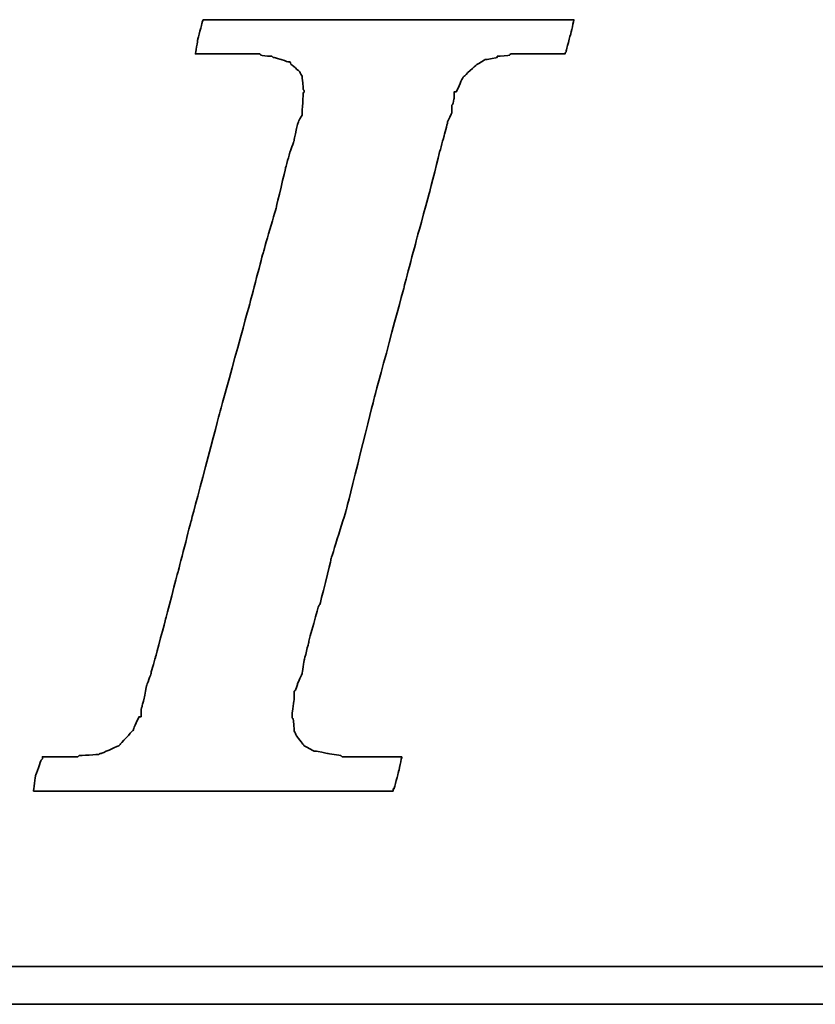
# Model space of a CAD drawing. Extents: x 21 to 250, y 56 to 189.
# Tile 32 of 49: x 201.19 to 203.42, y 118.06 to 120.82. Entities that reach past the tile are written whole.
import ezdxf

# ---------------------------------------------------------------- set-up
doc = ezdxf.new("R2010")
doc.units = 0
doc.header["$LTSCALE"] = 3
doc.header["$MEASUREMENT"] = 0
doc.layers.add('DIM', color=4, linetype='CONTINUOUS')
doc.layers.add('layer 1', color=7, linetype='CONTINUOUS')

# ---------------------------------------------------------------- blocks, each defined once
blk = doc.blocks.new('TBI MOTION logo(完整正式版)')
at = {"layer": 'layer 1', "color": 22, "lineweight": 35}
for points, knots in [([(-40.59125, -7.94375), (-40.59125, -7.94375), (-40.97375, -7.94375), (-40.97375, -7.94375), (-40.97375, -7.94375), (-40.97375, -7.94375), (-41.38125, -7.94375), (-41.38125, -7.94375), (-41.38125, -7.94375), (-41.38125, -7.94375), (-41.54875, -7.94375), (-41.54875, -7.94375), (-41.54875, -7.94375), (-41.54875, -7.94375), (-41.59875, -7.94375), (-41.59875, -7.94375), (-41.59875, -7.94375), (-41.59875, -7.94375), (-41.88375, -7.94375), (-41.88375, -7.94375), (-41.88375, -7.94375), (-41.88375, -7.94375), (-41.90875, -7.91875), (-41.90875, -7.91875), (-41.90875, -7.91875), (-41.90875, -7.91875), (-42.19875, -7.87125), (-42.19875, -7.87125), (-42.19875, -7.87125), (-42.19875, -7.87125), (-42.43875, -7.82375), (-42.43875, -7.82375), (-42.43875, -7.82375), (-42.43875, -7.82375), (-42.45875, -7.82375), (-42.45875, -7.82375), (-42.45875, -7.82375), (-42.45875, -7.82375), (-42.48625, -7.82375), (-42.48625, -7.82375), (-42.48625, -7.82375), (-42.48625, -7.82375), (-42.67625, -7.72375), (-42.67625, -7.72375), (-42.67625, -7.72375), (-42.67625, -7.72375), (-42.70125, -7.70375), (-42.70125, -7.70375), (-42.70125, -7.70375), (-42.70125, -7.70375), (-42.72375, -7.67875), (-42.72375, -7.67875), (-42.72375, -7.67875), (-42.72375, -7.67875), (-42.86875, -7.48875), (-42.86875, -7.48875), (-42.86875, -7.48875), (-42.86875, -7.48875), (-42.89375, -7.43875), (-42.89375, -7.43875), (-42.89375, -7.43875), (-42.89375, -7.43875), (-42.91875, -7.38875), (-42.91875, -7.38875), (-42.91875, -7.38875), (-42.91875, -7.38875), (-42.93875, -7.12875), (-42.93875, -7.12875), (-42.93875, -7.12875), (-42.93875, -7.12875), (-42.96375, -7.10375), (-42.96375, -7.10375), (-42.96375, -7.10375), (-42.96375, -7.10375), (-42.96375, -7.05375), (-42.96375, -7.05375), (-42.96375, -7.05375), (-42.96375, -7.05375), (-42.96375, -7.00875), (-42.96375, -7.00875), (-42.96375, -7.00875), (-42.96375, -7.00875), (-42.91875, -6.69625), (-42.91875, -6.69625), (-42.91875, -6.69625), (-42.91875, -6.69625), (-42.91875, -6.62375), (-42.91875, -6.62375), (-42.91875, -6.62375), (-42.91875, -6.62375), (-42.91875, -6.59625), (-42.91875, -6.59625), (-42.91875, -6.59625), (-42.91875, -6.59625), (-42.91875, -6.57375), (-42.91875, -6.57375), (-42.91875, -6.57375), (-42.91875, -6.57375), (-42.91875, -6.52875), (-42.91875, -6.52875), (-42.91875, -6.52875), (-42.91875, -6.52875), (-42.89375, -6.50375), (-42.89375, -6.50375), (-42.89375, -6.50375), (-42.89375, -6.50375), (-42.84375, -6.38375), (-42.84375, -6.38375), (-42.84375, -6.38375), (-42.84375, -6.38375), (-42.84375, -6.35875), (-42.84375, -6.35875), (-42.84375, -6.35875), (-42.84375, -6.35875), (-42.74625, -6.14375), (-42.74625, -6.14375), (-42.74625, -6.14375), (-42.74625, -6.14375), (-42.70125, -5.85375), (-42.70125, -5.85375), (-42.70125, -5.85375), (-42.70125, -5.85375), (-42.60375, -5.47125), (-42.60375, -5.47125), (-42.60375, -5.47125), (-42.60375, -5.47125), (-42.60375, -5.44875), (-42.60375, -5.44875), (-42.60375, -5.44875), (-42.60375, -5.44875), (-42.38875, -4.67875), (-42.38875, -4.67875), (-42.38875, -4.67875), (-42.38875, -4.67875), (-42.36375, -4.65375), (-42.36375, -4.65375), (-42.36375, -4.65375), (-42.36375, -4.65375), (-42.12375, -3.69625), (-42.12375, -3.69625), (-42.12375, -3.69625), (-42.12375, -3.69625), (-42.12375, -3.67374), (-42.12375, -3.67374), (-42.12375, -3.67374), (-42.12375, -3.67374), (-41.78875, -2.59374), (-41.78875, -2.59374), (-41.78875, -2.59374), (-41.78875, -2.59374), (-41.18875, -0.19375), (-41.18875, -0.19375), (-41.18875, -0.19375), (-41.18875, -0.19375), (-40.54375, 2.20624), (-40.54375, 2.20624), (-40.54375, 2.20624), (-40.54375, 2.20624), (-40.25375, 3.30875), (-40.25375, 3.30875), (-40.25375, 3.30875), (-40.25375, 3.30875), (-39.98875, 4.27125), (-39.98875, 4.27125), (-39.98875, 4.27125), (-39.98875, 4.27125), (-39.77375, 5.13125), (-39.77375, 5.13125), (-39.77375, 5.13125), (-39.77375, 5.13125), (-39.67875, 5.47125), (-39.67875, 5.47125), (-39.67875, 5.47125), (-39.67875, 5.47125), (-39.60375, 5.75625), (-39.60375, 5.75625), (-39.60375, 5.75625), (-39.60375, 5.75625), (-39.60375, 5.78125), (-39.60375, 5.78125), (-39.60375, 5.78125), (-39.60375, 5.78125), (-39.50875, 5.97125), (-39.50875, 5.97125), (-39.50875, 5.97125), (-39.50875, 5.97125), (-39.50875, 6.13875), (-39.50875, 6.13875), (-39.50875, 6.13875), (-39.50875, 6.13875), (-39.48625, 6.16625), (-39.48625, 6.16625), (-39.48625, 6.16625), (-39.48625, 6.16625), (-39.46125, 6.28625), (-39.46125, 6.28625), (-39.46125, 6.28625), (-39.46125, 6.28625), (-39.46125, 6.42625), (-39.46125, 6.42625), (-39.46125, 6.42625), (-39.46125, 6.42625), (-39.41375, 6.42625), (-39.41375, 6.42625), (-39.41375, 6.42625), (-39.41375, 6.42625), (-39.29375, 6.69125), (-39.29375, 6.69125), (-39.29375, 6.69125), (-39.29375, 6.69125), (-39.26875, 6.74125), (-39.26875, 6.74125), (-39.26875, 6.74125), (-39.26875, 6.74125), (-39.24375, 6.76625), (-39.24375, 6.76625), (-39.24375, 6.76625), (-39.24375, 6.76625), (-38.98375, 7.00624), (-38.98375, 7.00624), (-38.98375, 7.00624), (-38.98375, 7.00624), (-38.95625, 7.02624), (-38.95625, 7.02624), (-38.95625, 7.02624), (-38.95625, 7.02624), (-38.78875, 7.12624), (-38.78875, 7.12624), (-38.78875, 7.12624), (-38.78875, 7.12624), (-38.76375, 7.12624), (-38.76375, 7.12624), (-38.76375, 7.12624), (-38.76375, 7.12624), (-38.74375, 7.12624), (-38.74375, 7.12624), (-38.74375, 7.12624), (-38.74375, 7.12624), (-38.52875, 7.17125), (-38.52875, 7.17125), (-38.52875, 7.17125), (-38.52875, 7.17125), (-38.52875, 7.19624), (-38.52875, 7.19624), (-38.52875, 7.19624), (-38.52875, 7.19624), (-38.50375, 7.19624), (-38.50375, 7.19624), (-38.50375, 7.19624), (-38.50375, 7.19624), (-38.26125, 7.21875), (-38.26125, 7.21875), (-38.26125, 7.21875), (-38.26125, 7.21875), (-38.23875, 7.24624), (-38.23875, 7.24624), (-38.23875, 7.24624), (-38.23875, 7.24624), (-38.21625, 7.24624), (-38.21625, 7.24624), (-38.21625, 7.24624), (-38.21625, 7.24624), (-38.18875, 7.24624), (-38.18875, 7.24624), (-38.18875, 7.24624), (-38.18875, 7.24624), (-37.90375, 7.24624), (-37.90375, 7.24624), (-37.90375, 7.24624), (-37.90375, 7.24624), (-37.85375, 7.24624), (-37.85375, 7.24624), (-37.85375, 7.24624), (-37.85375, 7.24624), (-37.75875, 7.24624), (-37.75875, 7.24624), (-37.75875, 7.24624), (-37.75875, 7.24624), (-37.42375, 7.24624), (-37.42375, 7.24624), (-37.42375, 7.24624), (-37.42375, 7.24624), (-37.08875, 7.24624), (-37.08875, 7.24624), (-37.08875, 7.24624), (-37.08875, 7.24624), (-37.06375, 7.24624), (-37.06375, 7.24624), (-37.06375, 7.24624), (-37.06375, 7.24624), (-37.06375, 7.26624), (-37.06375, 7.26624), (-37.06375, 7.26624), (-37.06375, 7.26624), (-37.03875, 7.29125), (-37.03875, 7.29125), (-37.03875, 7.29125), (-37.03875, 7.29125), (-37.03875, 7.31625), (-37.03875, 7.31625), (-37.03875, 7.31625), (-37.03875, 7.31625), (-36.94125, 7.67625), (-36.94125, 7.67625), (-36.94125, 7.67625), (-36.94125, 7.67625), (-36.86875, 7.98625), (-36.86875, 7.98625), (-36.86875, 7.98625), (-36.86875, 7.98625), (-36.98875, 7.98625), (-36.98875, 7.98625), (-36.98875, 7.98625), (-36.98875, 7.98625), (-37.42375, 7.98625), (-37.42375, 7.98625), (-37.42375, 7.98625), (-37.42375, 7.98625), (-37.94875, 7.98625), (-37.94875, 7.98625), (-37.94875, 7.98625), (-37.94875, 7.98625), (-38.57375, 7.98625), (-38.57375, 7.98625), (-38.57375, 7.98625), (-38.57375, 7.98625), (-39.29375, 7.98625), (-39.29375, 7.98625), (-39.29375, 7.98625), (-39.29375, 7.98625), (-40.82875, 7.98625), (-40.82875, 7.98625), (-40.82875, 7.98625), (-40.82875, 7.98625), (-42.36375, 7.98625), (-42.36375, 7.98625), (-42.36375, 7.98625), (-42.36375, 7.98625), (-43.08375, 7.98625), (-43.08375, 7.98625), (-43.08375, 7.98625), (-43.08375, 7.98625), (-43.70875, 7.98625), (-43.70875, 7.98625), (-43.70875, 7.98625), (-43.70875, 7.98625), (-44.23375, 7.98625), (-44.23375, 7.98625), (-44.23375, 7.98625), (-44.23375, 7.98625), (-44.66875, 7.98625), (-44.66875, 7.98625), (-44.66875, 7.98625), (-44.66875, 7.98625), (-44.88375, 7.98625), (-44.88375, 7.98625), (-44.88375, 7.98625), (-44.88375, 7.98625), (-44.90875, 7.94125), (-44.90875, 7.94125), (-44.90875, 7.94125), (-44.90875, 7.94125), (-44.90875, 7.91625), (-44.90875, 7.91625), (-44.90875, 7.91625), (-44.90875, 7.91625), (-45.00375, 7.55625), (-45.00375, 7.55625), (-45.00375, 7.55625), (-45.00375, 7.55625), (-45.05375, 7.24624), (-45.05375, 7.24624), (-45.05375, 7.24624), (-45.05375, 7.24624), (-44.61875, 7.24624), (-44.61875, 7.24624), (-44.61875, 7.24624), (-44.61875, 7.24624), (-44.11375, 7.24624), (-44.11375, 7.24624), (-44.11375, 7.24624), (-44.11375, 7.24624), (-43.99375, 7.24624), (-43.99375, 7.24624), (-43.99375, 7.24624), (-43.99375, 7.24624), (-43.94625, 7.24624), (-43.94625, 7.24624), (-43.94625, 7.24624), (-43.94625, 7.24624), (-43.92374, 7.24624), (-43.92374, 7.24624), (-43.92374, 7.24624), (-43.92374, 7.24624), (-43.65875, 7.24624), (-43.65875, 7.24624), (-43.65875, 7.24624), (-43.65875, 7.24624), (-43.63875, 7.21875), (-43.63875, 7.21875), (-43.63875, 7.21875), (-43.63875, 7.21875), (-43.46875, 7.19624), (-43.46875, 7.19624), (-43.46875, 7.19624), (-43.46875, 7.19624), (-43.39875, 7.19624), (-43.39875, 7.19624), (-43.39875, 7.19624), (-43.39875, 7.19624), (-43.37125, 7.17125), (-43.37125, 7.17125), (-43.37125, 7.17125), (-43.37125, 7.17125), (-43.34875, 7.17125), (-43.34875, 7.17125), (-43.34875, 7.17125), (-43.34875, 7.17125), (-43.20375, 7.12624), (-43.20375, 7.12624), (-43.20375, 7.12624), (-43.20375, 7.12624), (-43.05875, 7.07624), (-43.05875, 7.07624), (-43.05875, 7.07624), (-43.05875, 7.07624), (-43.01375, 7.07624), (-43.01375, 7.07624), (-43.01375, 7.07624), (-43.01375, 7.07624), (-42.98875, 7.02624), (-42.98875, 7.02624), (-42.98875, 7.02624), (-42.98875, 7.02624), (-42.79875, 6.86125), (-42.79875, 6.86125), (-42.79875, 6.86125), (-42.79875, 6.86125), (-42.77375, 6.81125), (-42.77375, 6.81125), (-42.77375, 6.81125), (-42.77375, 6.81125), (-42.74625, 6.76625), (-42.74625, 6.76625), (-42.74625, 6.76625), (-42.74625, 6.76625), (-42.72375, 6.47625), (-42.72375, 6.47625), (-42.72375, 6.47625), (-42.72375, 6.47625), (-42.70125, 6.45124), (-42.70125, 6.45124), (-42.70125, 6.45124), (-42.70125, 6.45124), (-42.70125, 6.42625), (-42.70125, 6.42625), (-42.70125, 6.42625), (-42.70125, 6.42625), (-42.72375, 6.40625), (-42.72375, 6.40625), (-42.72375, 6.40625), (-42.72375, 6.40625), (-42.74625, 5.97125), (-42.74625, 5.97125), (-42.74625, 5.97125), (-42.74625, 5.97125), (-42.74625, 5.94625), (-42.74625, 5.94625), (-42.74625, 5.94625), (-42.74625, 5.94625), (-42.74625, 5.92625), (-42.74625, 5.92625), (-42.74625, 5.92625), (-42.74625, 5.92625), (-42.77375, 5.87625), (-42.77375, 5.87625), (-42.77375, 5.87625), (-42.77375, 5.87625), (-42.81875, 5.80625), (-42.81875, 5.80625), (-42.81875, 5.80625), (-42.81875, 5.80625), (-42.86875, 5.63625), (-42.86875, 5.63625), (-42.86875, 5.63625), (-42.86875, 5.63625), (-42.91875, 5.39625), (-42.91875, 5.39625), (-42.91875, 5.39625), (-42.91875, 5.39625), (-42.91875, 5.37124), (-42.91875, 5.37124), (-42.91875, 5.37124), (-42.91875, 5.37124), (-43.01375, 5.10874), (-43.01375, 5.10874), (-43.01375, 5.10874), (-43.01375, 5.10874), (-43.10875, 4.77124), (-43.10875, 4.77124), (-43.10875, 4.77124), (-43.10875, 4.77124), (-43.29875, 3.95625), (-43.29875, 3.95625), (-43.29875, 3.95625), (-43.29875, 3.95625), (-43.58875, 2.95125), (-43.58875, 2.95125), (-43.58875, 2.95125), (-43.58875, 2.95125), (-43.87375, 1.87125), (-43.87375, 1.87125), (-43.87375, 1.87125), (-43.87375, 1.87125), (-44.52625, -0.50374), (-44.52625, -0.50374), (-44.52625, -0.50374), (-44.52625, -0.50374), (-45.14875, -2.85375), (-45.14875, -2.85375), (-45.14875, -2.85375), (-45.14875, -2.85375), (-45.43375, -3.95875), (-45.43375, -3.95875), (-45.43375, -3.95875), (-45.43375, -3.95875), (-45.69875, -4.96875), (-45.69875, -4.96875), (-45.69875, -4.96875), (-45.69875, -4.96875), (-45.91375, -5.78375), (-45.91375, -5.78375), (-45.91375, -5.78375), (-45.91375, -5.78375), (-46.01375, -6.11875), (-46.01375, -6.11875), (-46.01375, -6.11875), (-46.01375, -6.11875), (-46.01375, -6.14375), (-46.01375, -6.14375), (-46.01375, -6.14375), (-46.01375, -6.14375), (-46.10875, -6.40875), (-46.10875, -6.40875), (-46.10875, -6.40875), (-46.10875, -6.40875), (-46.15375, -6.64875), (-46.15375, -6.64875), (-46.15375, -6.64875), (-46.15375, -6.64875), (-46.20375, -6.83875), (-46.20375, -6.83875), (-46.20375, -6.83875), (-46.20375, -6.83875), (-46.22875, -6.93375), (-46.22875, -6.93375), (-46.22875, -6.93375), (-46.22875, -6.93375), (-46.22875, -7.07875), (-46.22875, -7.07875), (-46.22875, -7.07875), (-46.22875, -7.07875), (-46.27375, -7.07875), (-46.27375, -7.07875), (-46.27375, -7.07875), (-46.27375, -7.07875), (-46.39375, -7.34375), (-46.39375, -7.34375), (-46.39375, -7.34375), (-46.39375, -7.34375), (-46.39375, -7.36875), (-46.39375, -7.36875), (-46.39375, -7.36875), (-46.39375, -7.36875), (-46.42125, -7.38875), (-46.42125, -7.38875), (-46.42125, -7.38875), (-46.42125, -7.38875), (-46.68375, -7.67875), (-46.68375, -7.67875), (-46.68375, -7.67875), (-46.68375, -7.67875), (-46.70875, -7.70375), (-46.70875, -7.70375), (-46.70875, -7.70375), (-46.70875, -7.70375), (-46.75375, -7.72375), (-46.75375, -7.72375), (-46.75375, -7.72375), (-46.75375, -7.72375), (-47.08875, -7.87125), (-47.08875, -7.87125), (-47.08875, -7.87125), (-47.08875, -7.87125), (-47.11625, -7.87125), (-47.11625, -7.87125), (-47.11625, -7.87125), (-47.11625, -7.87125), (-47.13875, -7.89375), (-47.13875, -7.89375), (-47.13875, -7.89375), (-47.13875, -7.89375), (-47.56875, -7.91875), (-47.56875, -7.91875), (-47.56875, -7.91875), (-47.56875, -7.91875), (-47.59625, -7.94375), (-47.59625, -7.94375), (-47.59625, -7.94375), (-47.59625, -7.94375), (-47.64375, -7.94375), (-47.64375, -7.94375), (-47.64375, -7.94375), (-47.64375, -7.94375), (-47.73625, -7.94375), (-47.73625, -7.94375), (-47.73625, -7.94375), (-47.73625, -7.94375), (-48.07375, -7.94375), (-48.07375, -7.94375), (-48.07375, -7.94375), (-48.07375, -7.94375), (-48.36125, -7.94375), (-48.36125, -7.94375), (-48.36125, -7.94375), (-48.36125, -7.94375), (-48.36125, -7.96625), (-48.36125, -7.96625), (-48.36125, -7.96625), (-48.36125, -7.96625), (-48.36125, -7.99125), (-48.36125, -7.99125), (-48.36125, -7.99125), (-48.36125, -7.99125), (-48.38875, -8.01375), (-48.38875, -8.01375), (-48.38875, -8.01375), (-48.38875, -8.01375), (-48.50875, -8.34875), (-48.50875, -8.34875), (-48.50875, -8.34875), (-48.50875, -8.34875), (-48.55375, -8.68625), (-48.55375, -8.68625), (-48.55375, -8.68625), (-48.55375, -8.68625), (-48.45875, -8.68625), (-48.45875, -8.68625), (-48.45875, -8.68625), (-48.45875, -8.68625), (-48.07375, -8.68625), (-48.07375, -8.68625), (-48.07375, -8.68625), (-48.07375, -8.68625), (-47.52375, -8.68625), (-47.52375, -8.68625), (-47.52375, -8.68625), (-47.52375, -8.68625), (-46.92375, -8.68625), (-46.92375, -8.68625), (-46.92375, -8.68625), (-46.92375, -8.68625), (-46.25375, -8.68625), (-46.25375, -8.68625), (-46.25375, -8.68625), (-46.25375, -8.68625), (-46.20375, -8.68625), (-46.20375, -8.68625), (-46.20375, -8.68625), (-46.20375, -8.68625), (-44.71375, -8.68625), (-44.71375, -8.68625), (-44.71375, -8.68625), (-44.71375, -8.68625), (-43.22875, -8.68625), (-43.22875, -8.68625), (-43.22875, -8.68625), (-43.22875, -8.68625), (-42.55875, -8.68625), (-42.55875, -8.68625), (-42.55875, -8.68625), (-42.55875, -8.68625), (-42.50875, -8.68625), (-42.50875, -8.68625), (-42.50875, -8.68625), (-42.50875, -8.68625), (-41.93375, -8.68625), (-41.93375, -8.68625), (-41.93375, -8.68625), (-41.93375, -8.68625), (-41.38125, -8.68625), (-41.38125, -8.68625), (-41.38125, -8.68625), (-41.38125, -8.68625), (-40.97375, -8.68625), (-40.97375, -8.68625), (-40.97375, -8.68625), (-40.97375, -8.68625), (-40.78125, -8.68625), (-40.78125, -8.68625), (-40.78125, -8.68625), (-40.78125, -8.68625), (-40.78125, -8.63875), (-40.78125, -8.63875), (-40.78125, -8.63875), (-40.78125, -8.63875), (-40.75875, -8.63875), (-40.75875, -8.63875), (-40.75875, -8.63875), (-40.75875, -8.63875), (-40.66375, -8.27875), (-40.66375, -8.27875), (-40.66375, -8.27875), (-40.66375, -8.27875), (-40.59125, -7.94375), (-40.59125, -7.94375)], [0, 0, 0, 0, 0.00558659, 0.00558659, 0.00558659, 0.0055866, 0.01117318, 0.01117318, 0.01117318, 0.01117319, 0.01675978, 0.01675978, 0.01675978, 0.01675979, 0.02234637, 0.02234637, 0.02234637, 0.02234638, 0.02793296, 0.02793296, 0.02793296, 0.02793297, 0.03351955, 0.03351955, 0.03351955, 0.03351956, 0.03910615, 0.03910615, 0.03910615, 0.03910616, 0.04469274, 0.04469274, 0.04469274, 0.04469275, 0.05027933, 0.05027933, 0.05027933, 0.05027934, 0.05586592, 0.05586592, 0.05586592, 0.05586593, 0.06145251, 0.06145251, 0.06145251, 0.06145252, 0.06703911, 0.06703911, 0.06703911, 0.06703912, 0.0726257, 0.0726257, 0.0726257, 0.07262571, 0.07821229, 0.07821229, 0.07821229, 0.0782123, 0.08379888, 0.08379888, 0.08379888, 0.08379889, 0.08938547, 0.08938547, 0.08938547, 0.08938548, 0.09497207, 0.09497207, 0.09497207, 0.09497208, 0.10055866, 0.10055866, 0.10055866, 0.10055867, 0.10614525, 0.10614525, 0.10614525, 0.10614526, 0.11173184, 0.11173184, 0.11173184, 0.11173185, 0.11731844, 0.11731844, 0.11731844, 0.11731845, 0.12290503, 0.12290503, 0.12290503, 0.12290504, 0.12849162, 0.12849162, 0.12849162, 0.12849163, 0.13407821, 0.13407821, 0.13407821, 0.13407822, 0.1396648, 0.1396648, 0.1396648, 0.13966481, 0.1452514, 0.1452514, 0.1452514, 0.14525141, 0.15083799, 0.15083799, 0.15083799, 0.150838, 0.15642458, 0.15642458, 0.15642458, 0.15642459, 0.16201117, 0.16201117, 0.16201117, 0.16201118, 0.16759777, 0.16759777, 0.16759777, 0.16759778, 0.17318436, 0.17318436, 0.17318436, 0.17318437, 0.17877095, 0.17877095, 0.17877095, 0.17877096, 0.18435754, 0.18435754, 0.18435754, 0.18435755, 0.18994413, 0.18994413, 0.18994413, 0.18994414, 0.19553073, 0.19553073, 0.19553073, 0.19553074, 0.20111732, 0.20111732, 0.20111732, 0.20111733, 0.20670391, 0.20670391, 0.20670391, 0.20670392, 0.2122905, 0.2122905, 0.2122905, 0.21229051, 0.21787709, 0.21787709, 0.21787709, 0.2178771, 0.22346369, 0.22346369, 0.22346369, 0.2234637, 0.22905028, 0.22905028, 0.22905028, 0.22905029, 0.23463687, 0.23463687, 0.23463687, 0.23463688, 0.24022346, 0.24022346, 0.24022346, 0.24022347, 0.24581006, 0.24581006, 0.24581006, 0.24581007, 0.25139665, 0.25139665, 0.25139665, 0.25139666, 0.25698324, 0.25698324, 0.25698324, 0.25698325, 0.26256983, 0.26256983, 0.26256983, 0.26256984, 0.26815642, 0.26815642, 0.26815642, 0.26815643, 0.27374302, 0.27374302, 0.27374302, 0.27374303, 0.27932961, 0.27932961, 0.27932961, 0.27932962, 0.2849162, 0.2849162, 0.2849162, 0.28491621, 0.29050279, 0.29050279, 0.29050279, 0.2905028, 0.29608939, 0.29608939, 0.29608939, 0.2960894, 0.30167598, 0.30167598, 0.30167598, 0.30167599, 0.30726257, 0.30726257, 0.30726257, 0.30726258, 0.31284916, 0.31284916, 0.31284916, 0.31284917, 0.31843575, 0.31843575, 0.31843575, 0.31843576, 0.32402235, 0.32402235, 0.32402235, 0.32402236, 0.32960894, 0.32960894, 0.32960894, 0.32960895, 0.33519553, 0.33519553, 0.33519553, 0.33519554, 0.34078212, 0.34078212, 0.34078212, 0.34078213, 0.34636872, 0.34636872, 0.34636872, 0.34636873, 0.35195531, 0.35195531, 0.35195531, 0.35195532, 0.3575419, 0.3575419, 0.3575419, 0.35754191, 0.36312849, 0.36312849, 0.36312849, 0.3631285, 0.36871508, 0.36871508, 0.36871508, 0.36871509, 0.37430168, 0.37430168, 0.37430168, 0.37430169, 0.37988827, 0.37988827, 0.37988827, 0.37988828, 0.38547486, 0.38547486, 0.38547486, 0.38547487, 0.39106145, 0.39106145, 0.39106145, 0.39106146, 0.39664804, 0.39664804, 0.39664804, 0.39664805, 0.40223464, 0.40223464, 0.40223464, 0.40223465, 0.40782123, 0.40782123, 0.40782123, 0.40782124, 0.41340782, 0.41340782, 0.41340782, 0.41340783, 0.41899441, 0.41899441, 0.41899441, 0.41899442, 0.42458101, 0.42458101, 0.42458101, 0.42458102, 0.4301676, 0.4301676, 0.4301676, 0.43016761, 0.43575419, 0.43575419, 0.43575419, 0.4357542, 0.44134078, 0.44134078, 0.44134078, 0.44134079, 0.44692737, 0.44692737, 0.44692737, 0.44692738, 0.45251397, 0.45251397, 0.45251397, 0.45251398, 0.45810056, 0.45810056, 0.45810056, 0.45810057, 0.46368715, 0.46368715, 0.46368715, 0.46368716, 0.46927374, 0.46927374, 0.46927374, 0.46927375, 0.47486034, 0.47486034, 0.47486034, 0.47486035, 0.48044693, 0.48044693, 0.48044693, 0.48044694, 0.48603352, 0.48603352, 0.48603352, 0.48603353, 0.49162011, 0.49162011, 0.49162011, 0.49162012, 0.4972067, 0.4972067, 0.4972067, 0.49720671, 0.5027933, 0.5027933, 0.5027933, 0.50279331, 0.50837989, 0.50837989, 0.50837989, 0.5083799, 0.51396648, 0.51396648, 0.51396648, 0.51396649, 0.51955307, 0.51955307, 0.51955307, 0.51955308, 0.52513966, 0.52513966, 0.52513966, 0.52513967, 0.53072626, 0.53072626, 0.53072626, 0.53072627, 0.53631285, 0.53631285, 0.53631285, 0.53631286, 0.54189944, 0.54189944, 0.54189944, 0.54189945, 0.54748603, 0.54748603, 0.54748603, 0.54748604, 0.55307263, 0.55307263, 0.55307263, 0.55307264, 0.55865922, 0.55865922, 0.55865922, 0.55865923, 0.56424581, 0.56424581, 0.56424581, 0.56424582, 0.5698324, 0.5698324, 0.5698324, 0.56983241, 0.57541899, 0.57541899, 0.57541899, 0.575419, 0.58100559, 0.58100559, 0.58100559, 0.5810056, 0.58659218, 0.58659218, 0.58659218, 0.58659219, 0.59217877, 0.59217877, 0.59217877, 0.59217878, 0.59776536, 0.59776536, 0.59776536, 0.59776537, 0.60335196, 0.60335196, 0.60335196, 0.60335197, 0.60893855, 0.60893855, 0.60893855, 0.60893856, 0.61452514, 0.61452514, 0.61452514, 0.61452515, 0.62011173, 0.62011173, 0.62011173, 0.62011174, 0.62569832, 0.62569832, 0.62569832, 0.62569833, 0.63128492, 0.63128492, 0.63128492, 0.63128493, 0.63687151, 0.63687151, 0.63687151, 0.63687152, 0.6424581, 0.6424581, 0.6424581, 0.64245811, 0.64804469, 0.64804469, 0.64804469, 0.6480447, 0.65363128, 0.65363128, 0.65363128, 0.65363129, 0.65921788, 0.65921788, 0.65921788, 0.65921789, 0.66480447, 0.66480447, 0.66480447, 0.66480448, 0.67039106, 0.67039106, 0.67039106, 0.67039107, 0.67597765, 0.67597765, 0.67597765, 0.67597766, 0.68156425, 0.68156425, 0.68156425, 0.68156426, 0.68715084, 0.68715084, 0.68715084, 0.68715085, 0.69273743, 0.69273743, 0.69273743, 0.69273744, 0.69832402, 0.69832402, 0.69832402, 0.69832403, 0.70391061, 0.70391061, 0.70391061, 0.70391062, 0.70949721, 0.70949721, 0.70949721, 0.70949722, 0.7150838, 0.7150838, 0.7150838, 0.71508381, 0.72067039, 0.72067039, 0.72067039, 0.7206704, 0.72625698, 0.72625698, 0.72625698, 0.72625699, 0.73184358, 0.73184358, 0.73184358, 0.73184359, 0.73743017, 0.73743017, 0.73743017, 0.73743018, 0.74301676, 0.74301676, 0.74301676, 0.74301677, 0.74860335, 0.74860335, 0.74860335, 0.74860336, 0.75418994, 0.75418994, 0.75418994, 0.75418995, 0.75977654, 0.75977654, 0.75977654, 0.75977655, 0.76536313, 0.76536313, 0.76536313, 0.76536314, 0.77094972, 0.77094972, 0.77094972, 0.77094973, 0.77653631, 0.77653631, 0.77653631, 0.77653632, 0.78212291, 0.78212291, 0.78212291, 0.78212292, 0.7877095, 0.7877095, 0.7877095, 0.78770951, 0.79329609, 0.79329609, 0.79329609, 0.7932961, 0.79888268, 0.79888268, 0.79888268, 0.79888269, 0.80446927, 0.80446927, 0.80446927, 0.80446928, 0.81005587, 0.81005587, 0.81005587, 0.81005588, 0.81564246, 0.81564246, 0.81564246, 0.81564247, 0.82122905, 0.82122905, 0.82122905, 0.82122906, 0.82681564, 0.82681564, 0.82681564, 0.82681565, 0.83240223, 0.83240223, 0.83240223, 0.83240224, 0.83798883, 0.83798883, 0.83798883, 0.83798884, 0.84357542, 0.84357542, 0.84357542, 0.84357543, 0.84916201, 0.84916201, 0.84916201, 0.84916202, 0.8547486, 0.8547486, 0.8547486, 0.85474861, 0.8603352, 0.8603352, 0.8603352, 0.86033521, 0.86592179, 0.86592179, 0.86592179, 0.8659218, 0.87150838, 0.87150838, 0.87150838, 0.87150839, 0.87709497, 0.87709497, 0.87709497, 0.87709498, 0.88268156, 0.88268156, 0.88268156, 0.88268157, 0.88826816, 0.88826816, 0.88826816, 0.88826817, 0.89385475, 0.89385475, 0.89385475, 0.89385476, 0.89944134, 0.89944134, 0.89944134, 0.89944135, 0.90502793, 0.90502793, 0.90502793, 0.90502794, 0.91061453, 0.91061453, 0.91061453, 0.91061454, 0.91620112, 0.91620112, 0.91620112, 0.91620113, 0.92178771, 0.92178771, 0.92178771, 0.92178772, 0.9273743, 0.9273743, 0.9273743, 0.92737431, 0.93296089, 0.93296089, 0.93296089, 0.9329609, 0.93854749, 0.93854749, 0.93854749, 0.9385475, 0.94413408, 0.94413408, 0.94413408, 0.94413409, 0.94972067, 0.94972067, 0.94972067, 0.94972068, 0.95530726, 0.95530726, 0.95530726, 0.95530727, 0.96089385, 0.96089385, 0.96089385, 0.96089386, 0.96648045, 0.96648045, 0.96648045, 0.96648046, 0.97206704, 0.97206704, 0.97206704, 0.97206705, 0.97765363, 0.97765363, 0.97765363, 0.97765364, 0.98324022, 0.98324022, 0.98324022, 0.98324023, 0.98882682, 0.98882682, 0.98882682, 0.98882683, 0.99441341, 0.99441341, 0.99441341, 0.99441342, 1, 1, 1, 1]), ([(75.90875, -9.47875), (75.90875, -9.47875), (75.90875, -12.28625), (75.90875, -12.28625), (75.90875, -12.28625), (75.90875, -12.28625), (75.90875, -12.47875), (75.90875, -12.47875), (75.90875, -12.47875), (75.90875, -12.47875), (75.71625, -12.47875), (75.71625, -12.47875), (75.71625, -12.47875), (75.71625, -12.47875), (-88.32875, -12.47875), (-88.32875, -12.47875), (-88.32875, -12.47875), (-88.32875, -12.47875), (-88.32875, -13.29375), (-88.32875, -13.29375), (-88.32875, -13.29375), (-88.32875, -13.29375), (82.89125, -13.29375), (82.89125, -13.29375), (82.89125, -13.29375), (82.89125, -13.29375), (75.90875, -9.47875), (75.90875, -9.47875)], [0, 0, 0, 0, 0.14285714, 0.14285714, 0.14285714, 0.14285715, 0.28571429, 0.28571429, 0.28571429, 0.2857143, 0.42857143, 0.42857143, 0.42857143, 0.42857144, 0.57142857, 0.57142857, 0.57142857, 0.57142858, 0.71428571, 0.71428571, 0.71428571, 0.71428572, 0.85714286, 0.85714286, 0.85714286, 0.85714287, 1, 1, 1, 1])]:
    blk.add_open_spline(points, degree=3, knots=knots, dxfattribs=at)

msp = doc.modelspace()

# ---------------------------------------------------------------- block references
at = {"layer": 'DIM', "xscale": 0.1296000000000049, "yscale": 0.1296000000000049, "zscale": 0.1296000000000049}
msp.add_blockref('TBI MOTION logo(完整正式版)', (207.5259, 119.7871), dxfattribs=at)

doc.saveas('drawing.dxf')
